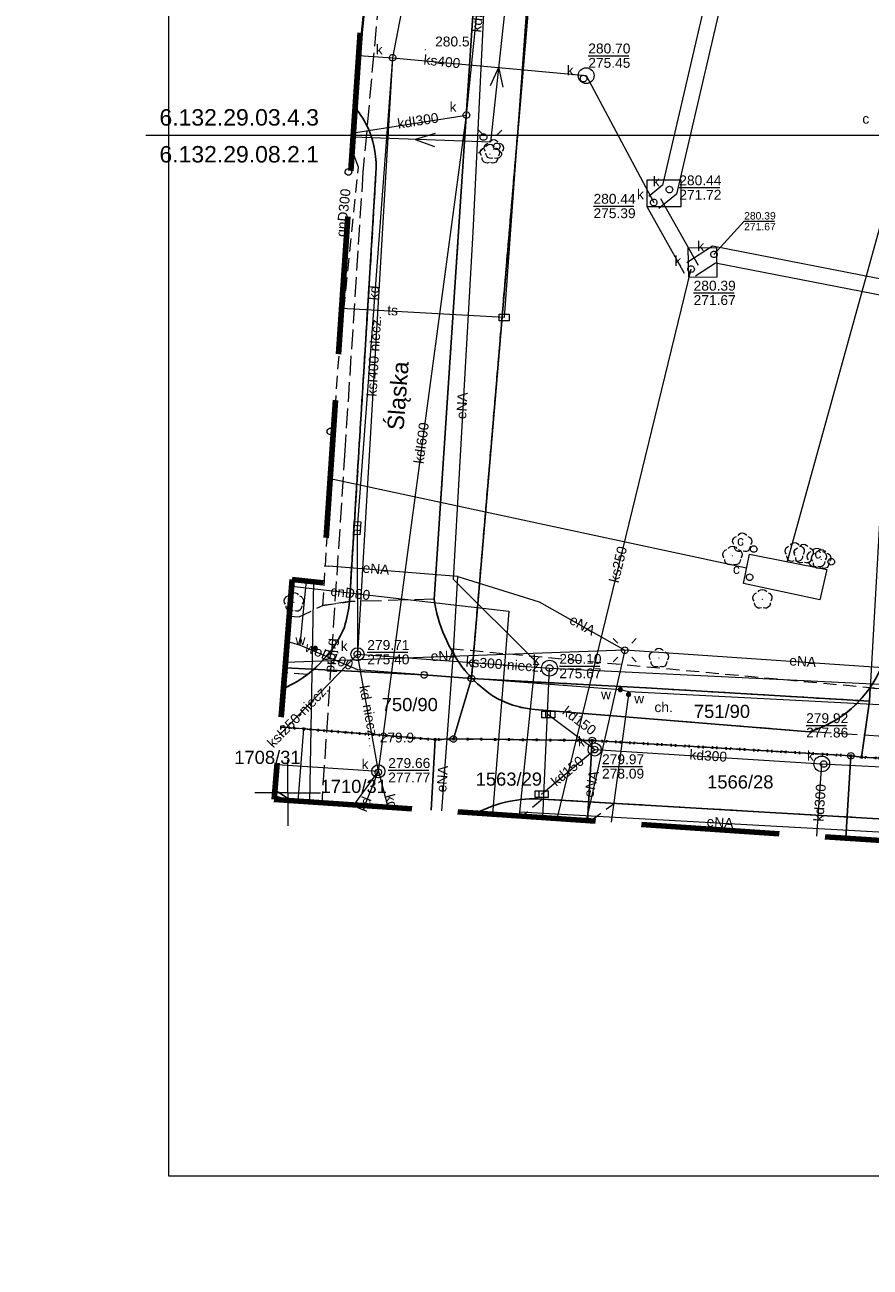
# Model space of a CAD drawing. Extents: x 0 to 6568752, y 0 to 5584302.
# Tile 2 of 58: x 6568230 to 6568294, y 5583914 to 5584008. Entities that reach past the tile are written whole.
import ezdxf
from ezdxf.enums import TextEntityAlignment as Align

# ---------------------------------------------------------------- set-up
doc = ezdxf.new("R2010")
doc.units = 0
doc.header["$PDSIZE"] = 0.75
for name, pattern in [('GAK', [3.5, 2, -0.7, 0.1, -0.7]), ('KROPK2', [1, 0.05, -0.95]), ('PRZER1-1', [1, 0.5, -0.5]), ('PRZER2-1', [1.5, 1, -0.5]), ('PRZER3-1', [2, 1.5, -0.5])]:
    doc.linetypes.add(name, pattern=pattern)
doc.layers.get('0').update_dxf_attribs({"linetype": 'CONTINUOUS'})
doc.layers.get('Defpoints').update_dxf_attribs({"linetype": 'CONTINUOUS'})
for name, color, linetype, lineweight in [('EGDE', 7, 'CONTINUOUS', 18), ('EGDE_O', 7, 'CONTINUOUS', 18), ('EGPG', 7, 'CONTINUOUS', 18), ('GELULI_O', 7, 'CONTINUOUS', 18), ('GESJAE', 7, 'CONTINUOUS', 50), ('GUPPRZ_O', 7, 'CONTINUOUS', 18), ('OTKC', 7, 'CONTINUOUS', 18), ('OTKC_O', 7, 'CONTINUOUS', 18), ('OTKJ', 7, 'CONTINUOUS', 18), ('OTKK', 7, 'CONTINUOUS', 25), ('OTRN', 7, 'CONTINUOUS', 13), ('OTRN_O', 7, 'CONTINUOUS', 13), ('ramka sekcji', 7, 'CONTINUOUS', 18), ('siec', 7, 'GAK', 70), ('SUEO', 7, 'CONTINUOUS', 18), ('SUPK', 7, 'CONTINUOUS', 18), ('SUPW', 7, 'CONTINUOUS', 18), ('SUPW_O', 7, 'CONTINUOUS', 18), ('zakres', 6, 'PRZER3-1', 106)]:
    doc.layers.add(name, color=color, linetype=linetype, lineweight=lineweight)
for name, color, linetype, lineweight, true_color in [('EGUG', 7, 'CONTINUOUS', 18, 0x008000), ('OTZL', 7, 'CONTINUOUS', 18, 0x008000), ('SUCP', 7, 'CONTINUOUS', 18, 0xd200d2), ('SUCP_O', 7, 'CONTINUOUS', 18, 0xd200d2), ('SUEP', 1, 'CONTINUOUS', 18, 0xff0000), ('SUEP_O', 1, 'CONTINUOUS', 18, 0xff0000), ('SUGP', 7, 'CONTINUOUS', 18, 0xbfbf00), ('SUGP_O', 7, 'CONTINUOUS', 18, 0xbfbf00), ('SUKK', 7, 'CONTINUOUS', 18, 0x803300), ('SUKP', 7, 'CONTINUOUS', 18, 0x803300), ('SUKP_O', 7, 'CONTINUOUS', 18, 0x803300), ('SUKS', 7, 'CONTINUOUS', 18, 0x803300), ('SUKS_O', 7, 'CONTINUOUS', 18, 0x803300), ('SUTP', 7, 'CONTINUOUS', 18, 0xff9100), ('SUTP_O', 7, 'CONTINUOUS', 18, 0xff9100), ('SUWP', 5, 'CONTINUOUS', 18, 0x0000ff), ('SUWP_O', 5, 'CONTINUOUS', 18, 0x0000ff), ('SUWW', 5, 'CONTINUOUS', 18, 0x0000ff), ('SUWW_O', 5, 'CONTINUOUS', 18, 0x0000ff)]:
    doc.layers.add(name, color=color, linetype=linetype, lineweight=lineweight, true_color=true_color)
doc.styles.add('Arial', font='arial.ttf')
doc.styles.add('GEO-INFO', font='arial.ttf')
doc.dimstyles.get("Standard").update_dxf_attribs({"dimtxt": 0.18, "dimasz": 0.18, "dimexe": 0.18, "dimexo": 0.0625, "dimgap": 0.09, "dimtad": 0, "dimtih": 1, "dimtoh": 1, "dimdec": 4, "dimzin": 0, "dimdsep": 46, "dimtxsty": 'Standard', "dimcen": 0.09, "dimadec": 0, "dimazin": 0, "dimtfac": 1, "dimtdec": 4, "dimtofl": 0, "dimtmove": 0, "dimatfit": 3, "dimfxl": 0, "dimtolj": 1, "dimtzin": 0, "dimarcsym": 0})

# ---------------------------------------------------------------- blocks, each defined once
blk = doc.blocks.new('D_GSPRDL1')
blk.add_hatch(color=0).paths.add_polyline_path([(0, -0.045), (0.013906, -0.042798), (0.02645, -0.036406), (0.036406, -0.02645), (0.042798, -0.013906), (0.045, 0), (0.042798, 0.013906), (0.036406, 0.02645), (0.02645, 0.036406), (0.013906, 0.042798), (0, 0.045), (-0.013906, 0.042798), (-0.02645, 0.036406), (-0.036406, 0.02645), (-0.042798, 0.013906), (-0.045, 0), (-0.042798, -0.013906), (-0.036406, -0.02645), (-0.02645, -0.036406), (-0.013906, -0.042798)])
at = {"color": 0}
for points in [[(-0.635969, -0.134326), (-0.70458, -0.024001), (-0.731429, 0.103115), (-0.713292, 0.231763), (-0.652348, 0.346501), (-0.55591, 0.433559), (-0.435555, 0.482485)], [(-0.324277, 0.563333), (-0.240553, 0.662679), (-0.127956, 0.727494), (0, 0.75), (0.127956, 0.727494), (0.240553, 0.662679), (0.324277, 0.563333)], [(0.435555, 0.482485), (0.55591, 0.433559), (0.652348, 0.346501), (0.713292, 0.231763), (0.731429, 0.103115), (0.70458, -0.024001), (0.635969, -0.134326)], [(-0.068773, -0.646351), (-0.194901, -0.677512), (-0.324092, -0.663766), (-0.440839, -0.606763), (-0.531129, -0.513345), (-0.584125, -0.394725), (-0.593465, -0.265141)], [(0.593465, -0.265141), (0.584125, -0.394725), (0.531129, -0.513345), (0.440839, -0.606763), (0.324092, -0.663766), (0.194901, -0.677512), (0.068773, -0.646351)]]:
    blk.add_lwpolyline(points, dxfattribs=at)
blk = doc.blocks.new('D_GSPWPN1')
blk.add_hatch(color=0).paths.add_polyline_path([(-0.045, 0), (-0.043467, -0.011647), (-0.038971, -0.0225), (-0.03182, -0.03182), (-0.0225, -0.038971), (-0.011647, -0.043467), (0, -0.045), (0.011647, -0.043467), (0.0225, -0.038971), (0.03182, -0.03182), (0.038971, -0.0225), (0.043467, -0.011647), (0.045, 0), (0.043467, 0.011647), (0.038971, 0.0225), (0.03182, 0.03182), (0.0225, 0.038971), (0.011647, 0.043467), (0, 0.045), (-0.011647, 0.043467), (-0.0225, 0.038971), (-0.03182, 0.03182), (-0.038971, 0.0225), (-0.043467, 0.011647)])
blk = doc.blocks.new('D_GUPIKP1_3')
at = {"color": 0}
blk.add_lwpolyline([(0.375, -0.25), (-0.375, -0.25), (-0.375, 0.25), (0.375, 0.25)], close=True, dxfattribs=at)
blk = doc.blocks.new('D_GUPWZA1')
blk.add_hatch(color=0).paths.add_polyline_path([(-0.2, 0), (-0.193185, -0.051764), (-0.173205, -0.1), (-0.141421, -0.141421), (-0.1, -0.173205), (-0.051764, -0.193185), (0, -0.2), (0.051764, -0.193185), (0.1, -0.173205), (0.141421, -0.141421), (0.173205, -0.1), (0.193185, -0.051764), (0.2, 0), (0.193185, 0.051764), (0.173205, 0.1), (0.141421, 0.141421), (0.1, 0.173205), (0.051764, 0.193185), (0, 0.2), (-0.051764, 0.193185), (-0.1, 0.173205), (-0.141421, 0.141421), (-0.173205, 0.1), (-0.193185, 0.051764)])
blk = doc.blocks.new('D_GUPIWZ1_1')
at = {"color": 0}
blk.add_lwpolyline([(0, 0.25), (0.064705, 0.241481), (0.125, 0.216506), (0.176777, 0.176777), (0.216506, 0.125), (0.241481, 0.064705), (0.25, 0), (0.241481, -0.064705), (0.216506, -0.125), (0.176777, -0.176777), (0.125, -0.216506), (0.064705, -0.241481), (0, -0.25), (-0.064705, -0.241481), (-0.125, -0.216506), (-0.176777, -0.176777), (-0.216506, -0.125), (-0.241481, -0.064705), (-0.25, 0), (-0.241481, 0.064705), (-0.216506, 0.125), (-0.176777, 0.176777), (-0.125, 0.216506), (-0.064705, 0.241481)], close=True, dxfattribs=at)
blk = doc.blocks.new('D_GUPKKS1')
at = {"color": 0}
blk.add_lwpolyline([(0.5, -0.25), (-0.5, -0.25), (-0.5, 0.25), (0.5, 0.25)], close=True, dxfattribs=at)
for points in [[(-0.175, -0.25), (-0.175, 0.25)], [(0.175, -0.25), (0.175, 0.25)]]:
    blk.add_lwpolyline(points, dxfattribs=at)
blk = doc.blocks.new('D_GUPKSD1_1')
at = {"color": 0}
blk.add_lwpolyline([(0, 0.25), (0.064705, 0.241481), (0.125, 0.216506), (0.176777, 0.176777), (0.216506, 0.125), (0.241481, 0.064705), (0.25, 0), (0.241481, -0.064705), (0.216506, -0.125), (0.176777, -0.176777), (0.125, -0.216506), (0.064705, -0.241481), (0, -0.25), (-0.064705, -0.241481), (-0.125, -0.216506), (-0.176777, -0.176777), (-0.216506, -0.125), (-0.241481, -0.064705), (-0.25, 0), (-0.241481, 0.064705), (-0.216506, 0.125), (-0.176777, 0.176777), (-0.125, 0.216506), (-0.064705, 0.241481)], close=True, dxfattribs=at)
blk = doc.blocks.new('D_GEPPGD1_1')
at = {"color": 0}
blk.add_lwpolyline([(0, 0.25), (0.077254, 0.237764), (0.146946, 0.202254), (0.202254, 0.146946), (0.237764, 0.077254), (0.25, 0), (0.237764, -0.077254), (0.202254, -0.146946), (0.146946, -0.202254), (0.077254, -0.237764), (0, -0.25), (-0.077254, -0.237764), (-0.146946, -0.202254), (-0.202254, -0.146946), (-0.237764, -0.077254), (-0.25, 0), (-0.237764, 0.077254), (-0.202254, 0.146946), (-0.146946, 0.202254), (-0.077254, 0.237764)], close=True, dxfattribs=at)
blk = doc.blocks.new('D_GEPPGD1_2')
blk.add_hatch(color=0).paths.add_polyline_path([(0, -0.045), (0.013906, -0.042798), (0.02645, -0.036406), (0.036406, -0.02645), (0.042798, -0.013906), (0.045, 0), (0.042798, 0.013906), (0.036406, 0.02645), (0.02645, 0.036406), (0.013906, 0.042798), (0, 0.045), (-0.013906, 0.042798), (-0.02645, 0.036406), (-0.036406, 0.02645), (-0.042798, 0.013906), (-0.045, 0), (-0.042798, -0.013906), (-0.036406, -0.02645), (-0.02645, -0.036406), (-0.013906, -0.042798)])
blk = doc.blocks.new('D_GUPELA2')
blk.add_hatch(color=0).paths.add_polyline_path([(-0.001087, 0.044987), (0.011881, 0.043403), (0.021281, 0.03965), (0.030065, 0.033482), (0.038133, 0.023893), (0.043117, 0.012881), (0.044986, 0.001113), (0.044323, -0.007777), (0.040557, -0.019497), (0.033417, -0.030138), (0.024849, -0.037517), (0.013788, -0.042836), (0.002013, -0.044955), (-0.00982, -0.043916), (-0.020466, -0.040077), (-0.029541, -0.033946), (-0.036867, -0.025804), (-0.04187, -0.01649), (-0.04461, -0.005909), (-0.044532, 0.006476), (-0.041285, 0.017903), (-0.034764, 0.028574), (-0.024479, 0.03776), (-0.013449, 0.042943)])
at = {"color": 0}
for points in [[(-0.883883, 0.883883), (-0.53033, 0.53033)], [(0.883883, 0.883883), (0.53033, 0.53033)], [(-0.883883, -0.883883), (-0.53033, -0.53033)], [(0.883883, -0.883883), (0.53033, -0.53033)]]:
    blk.add_lwpolyline(points, dxfattribs=at)
blk = doc.blocks.new('D_GUPELA1')
at = {"color": 0}
blk.add_lwpolyline([(0, 0.25), (0.064705, 0.241481), (0.125, 0.216506), (0.176777, 0.176777), (0.216506, 0.125), (0.241481, 0.064705), (0.25, 0), (0.241481, -0.064705), (0.216506, -0.125), (0.176777, -0.176777), (0.125, -0.216506), (0.064705, -0.241481), (0, -0.25), (-0.064705, -0.241481), (-0.125, -0.216506), (-0.176777, -0.176777), (-0.216506, -0.125), (-0.241481, -0.064705), (-0.25, 0), (-0.241481, 0.064705), (-0.216506, 0.125), (-0.176777, 0.176777), (-0.125, 0.216506), (-0.064705, 0.241481)], close=True, dxfattribs=at)
blk = doc.blocks.new('D_SUEP1')
at = {"color": 0}
blk.add_lwpolyline([(-0.75, -0.5), (0.75, 0), (-0.75, 0.5)], dxfattribs=at)
blk = doc.blocks.new('*D45')
at = {"layer": 'Defpoints', "color": 0, "lineweight": 40}
for p in [(6568647.5, 5584150), (6568650, 5584150), (0, 0)]:
    blk.add_point(p, dxfattribs=at)
at = {"layer": 'ramka sekcji', "color": 0, "lineweight": -2}
blk.add_line((6568649.938, 5584150), (6568647.5, 5584150), dxfattribs=at)
at = {"layer": 'ramka sekcji', "color": 0, "insert": (6568644.106, 5584150), "char_height": 0.75, "attachment_point": 5, "style": 'GEO-INFO'}
blk.add_mtext('\\A1;5584150.0000', dxfattribs=at)
blk = doc.blocks.new('*D46')
at = {"layer": 'Defpoints', "color": 0, "lineweight": 40}
for p in [(6568650, 5584152.5), (6568650, 5584150), (0, 0)]:
    blk.add_point(p, dxfattribs=at)
at = {"layer": 'ramka sekcji', "color": 0, "lineweight": -2}
blk.add_line((6568650, 5584150.062), (6568650, 5584152.5), dxfattribs=at)
at = {"layer": 'ramka sekcji', "color": 0, "insert": (6568650, 5584155.896), "char_height": 0.75, "attachment_point": 5, "rotation": 90, "style": 'GEO-INFO'}
blk.add_mtext('\\A1;6568650.0000', dxfattribs=at)
blk = doc.blocks.new('*D47')
at = {"layer": 'Defpoints', "color": 0, "lineweight": 40}
for p in [(6568250, 5584200), (6568252.5, 5584200), (0, 0)]:
    blk.add_point(p, dxfattribs=at)
at = {"layer": 'ramka sekcji', "color": 0, "lineweight": -2}
blk.add_line((6568250.062, 5584200), (6568252.5, 5584200), dxfattribs=at)
at = {"layer": 'ramka sekcji', "color": 0, "insert": (6568255.894, 5584200), "char_height": 0.75, "attachment_point": 5, "style": 'GEO-INFO'}
blk.add_mtext('\\A1;5584200.0000', dxfattribs=at)
blk = doc.blocks.new('*D48')
at = {"layer": 'Defpoints', "color": 0, "lineweight": 40}
for p in [(6568250, 5584202.5), (6568250, 5584200), (0, 0)]:
    blk.add_point(p, dxfattribs=at)
at = {"layer": 'ramka sekcji', "color": 0, "lineweight": -2}
blk.add_line((6568250, 5584200.062), (6568250, 5584202.5), dxfattribs=at)
at = {"layer": 'ramka sekcji', "color": 0, "insert": (6568250, 5584205.896), "char_height": 0.75, "attachment_point": 5, "rotation": 90, "style": 'GEO-INFO'}
blk.add_mtext('\\A1;6568250.0000', dxfattribs=at)

msp = doc.modelspace()

# ---------------------------------------------------------------- linework, layer by layer
at = {"layer": 'EGDE', "color": 0, "linetype": 'Continuous', "elevation": 10.22}
for points in [[(6568313.01263, 5584273.831), (6568310.11, 5584225.76), (6568304.98, 5584210.19), (6568294.18308, 5584175.87843), (6568288.97096, 5584157.39984), (6568285.97392, 5584140.08989), (6568280.79901, 5584114.07121), (6568278.61678, 5584101.82214), (6568277.46122, 5584095.26675), (6568274.3496, 5584077.53529), (6568271.58328, 5584050.08752), (6568268.42617, 5584011.06381), (6568263.9809, 5583958.70246)], [(6568249.79986, 5583959.50681), (6568260.38712, 5583958.97618), (6568263.9809, 5583958.70246), (6568262.61008, 5583954.10444), (6568261.2106, 5583954.0564), (6568251.21944, 5583954.86774), (6568249.43294, 5583955.01221)], [(6568263.9809, 5583958.70246), (6568260.38712, 5583958.97618), (6568249.79986, 5583959.50681)], [(6568250.80231, 5583949.3752), (6568251.21944, 5583954.86774), (6568249.43294, 5583955.01221)], [(6568250.80231, 5583949.3752), (6568251.21944, 5583954.86774), (6568261.2106, 5583954.0564), (6568260.92788, 5583948.69127)], [(6568260.92788, 5583948.69127), (6568261.2106, 5583954.0564)], [(6568261.2106, 5583954.0564), (6568262.61008, 5583954.10444), (6568273.1723, 5583953.99051), (6568272.80464, 5583947.88906)], [(6568272.80464, 5583947.88906), (6568273.1723, 5583953.99051)], [(6568273.1723, 5583953.99051), (6568292.84874, 5583952.82392), (6568292.46984, 5583946.56078)], [(6568292.46984, 5583946.56078), (6568292.84874, 5583952.82392)], [(6568292.84874, 5583952.82392), (6568293.66008, 5583952.72437), (6568329.64942, 5583950.6479), (6568329.25646, 5583944.07604)]]:
    msp.add_lwpolyline(points, dxfattribs=at)
for points in [[(6568295.92847, 5583986.21622), (6568294.32233, 5583957.98331), (6568294.26523, 5583956.9825), (6568277.26098, 5583957.9935), (6568263.9809, 5583958.70246), (6568268.42617, 5584011.06381), (6568271.58328, 5584050.08752), (6568274.3496, 5584077.53529), (6568277.46122, 5584095.26675), (6568302.13672, 5584090.3243), (6568300.13923, 5584056.76596)], [(6568263.9809, 5583958.70246), (6568277.26098, 5583957.9935), (6568294.26523, 5583956.9825), (6568293.66008, 5583952.72437), (6568292.84874, 5583952.82392), (6568273.1723, 5583953.99051), (6568262.61008, 5583954.10444)], [(6568294.32233, 5583957.98331), (6568370.44353, 5583952.88368), (6568482.90911, 5583944.55214), (6568585.12694, 5583937.54872), (6568581.68298, 5583936.28424), (6568555.7519, 5583937.77022), (6568518.83334, 5583939.77466), (6568501.75009, 5583940.70461), (6568484.61672, 5583941.64391), (6568470.18479, 5583942.48802), (6568455.74272, 5583943.342), (6568440.05974, 5583944.25999), (6568422.02493, 5583945.3077), (6568384.89553, 5583947.37946), (6568347.08402, 5583949.61245), (6568329.64942, 5583950.6479), (6568293.66008, 5583952.72437), (6568294.26523, 5583956.9825)]]:
    msp.add_lwpolyline(points, close=True, dxfattribs=at)
at = {"layer": 'EGUG', "color": 0, "linetype": 'PRZER1-1', "lineweight": 18, "elevation": 10.08}
for points in [[(6568482.90911, 5583944.55214), (6568370.44353, 5583952.88368), (6568294.32233, 5583957.98331), (6568294.26523, 5583956.9825), (6568277.26098, 5583957.9935), (6568263.9809, 5583958.70246), (6568268.42617, 5584011.06381), (6568271.58328, 5584050.08752), (6568274.3496, 5584077.53529), (6568277.46122, 5584095.26675), (6568302.13672, 5584090.3243), (6568320.72616, 5584086.59352), (6568329.45932, 5584084.84591), (6568374.48985, 5584081.95589), (6568374.92948, 5584088.19204), (6568375.19, 5584092.43), (6568377.65, 5584132.3), (6568371.2, 5584132.71), (6568369.87809, 5584134.81056), (6568369.45834, 5584137.11533), (6568375.25714, 5584238.8479)], [(6568268.42617, 5584011.06381), (6568263.9809, 5583958.70246), (6568277.26098, 5583957.9935), (6568294.26523, 5583956.9825), (6568294.32233, 5583957.98331), (6568370.44353, 5583952.88368), (6568482.90911, 5583944.55214)], [(6568593.99258, 5583935.5803), (6568581.68298, 5583936.28424), (6568555.7519, 5583937.77022), (6568518.83334, 5583939.77466), (6568501.75009, 5583940.70461), (6568484.61672, 5583941.64391), (6568470.18479, 5583942.48802), (6568455.74272, 5583943.342), (6568440.05974, 5583944.25999), (6568422.02493, 5583945.3077), (6568384.89553, 5583947.37946), (6568347.08402, 5583949.61245), (6568329.64942, 5583950.6479), (6568293.66008, 5583952.72437), (6568292.84874, 5583952.82392), (6568273.1723, 5583953.99051), (6568262.61008, 5583954.10444), (6568261.2106, 5583954.0564), (6568251.21944, 5583954.86774), (6568249.43294, 5583955.01221)], [(6568249.43294, 5583955.01221), (6568251.21944, 5583954.86774), (6568261.2106, 5583954.0564), (6568262.61008, 5583954.10444), (6568273.1723, 5583953.99051), (6568292.84874, 5583952.82392), (6568293.66008, 5583952.72437), (6568329.64942, 5583950.6479), (6568347.08402, 5583949.61245), (6568384.89553, 5583947.37946), (6568422.02493, 5583945.3077), (6568440.05974, 5583944.25999), (6568455.74272, 5583943.342), (6568470.18479, 5583942.48802), (6568484.61672, 5583941.64391), (6568501.75009, 5583940.70461), (6568518.83334, 5583939.77466), (6568555.7519, 5583937.77022), (6568581.68298, 5583936.28424), (6568593.99258, 5583935.5803)], [(6568249.00806, 5583949.80751), (6568250.10718, 5583949.42215)], [(6568250.10718, 5583949.42215), (6568249.00806, 5583949.80751)]]:
    msp.add_lwpolyline(points, dxfattribs=at)
at = {"layer": 'GESJAE', "color": 0, "linetype": 'KROPK2', "lineweight": 50, "elevation": 10.22}
for points in [[(6568593.99258, 5583935.5803), (6568581.68298, 5583936.28424), (6568555.7519, 5583937.77022), (6568518.83334, 5583939.77466), (6568501.75009, 5583940.70461), (6568484.61672, 5583941.64391), (6568470.18479, 5583942.48802), (6568455.74272, 5583943.342), (6568440.05974, 5583944.25999), (6568422.02493, 5583945.3077), (6568384.89553, 5583947.37946), (6568347.08402, 5583949.61245), (6568329.64942, 5583950.6479), (6568293.66008, 5583952.72437), (6568292.84874, 5583952.82392), (6568273.1723, 5583953.99051), (6568262.61008, 5583954.10444), (6568261.2106, 5583954.0564), (6568251.21944, 5583954.86774), (6568249.43294, 5583955.01221)], [(6568249.43294, 5583955.01221), (6568251.21944, 5583954.86774), (6568261.2106, 5583954.0564), (6568262.61008, 5583954.10444), (6568273.1723, 5583953.99051), (6568292.84874, 5583952.82392), (6568293.66008, 5583952.72437), (6568329.64942, 5583950.6479), (6568347.08402, 5583949.61245), (6568384.89553, 5583947.37946), (6568422.02493, 5583945.3077), (6568440.05974, 5583944.25999), (6568455.74272, 5583943.342), (6568470.18479, 5583942.48802), (6568484.61672, 5583941.64391), (6568501.75009, 5583940.70461), (6568518.83334, 5583939.77466), (6568555.7519, 5583937.77022), (6568581.68298, 5583936.28424), (6568593.99258, 5583935.5803)]]:
    msp.add_lwpolyline(points, dxfattribs=at)
at = {"layer": 'GUPPRZ_O', "color": 0, "linetype": 'Continuous', "lineweight": 13, "elevation": 10.8, "flags": 128}
for points in [[(6568272.87389, 5584006.07771), (6568275.95389, 5584006.07771)], [(6568279.8, 5583996.04554), (6568282.88, 5583996.04554)], [(6568273.27171, 5583994.64257), (6568276.35171, 5583994.64257)], [(6568282.4371, 5583990.96665), (6568284.73349, 5583993.48719), (6568287.05349, 5583993.48719)], [(6568280.88964, 5583988.0343), (6568283.96964, 5583988.0343)], [(6568256.06, 5583960.70554), (6568259.14, 5583960.70554)], [(6568270.67187, 5583959.6486), (6568273.75187, 5583959.6486)], [(6568289.45077, 5583955.14155), (6568292.53077, 5583955.14155)], [(6568257.65, 5583951.72554), (6568260.73, 5583951.72554)], [(6568273.92038, 5583952.01712), (6568277.00038, 5583952.01712)]]:
    msp.add_lwpolyline(points, dxfattribs=at)
at = {"layer": 'OTKC', "color": 0, "linetype": 'PRZER2-1', "lineweight": 18, "elevation": 10.18}
for points in [[(6568255.13861, 5584002.14116, -0.01334206), (6568255.42, 5584001.76, -0.05908629), (6568256.18, 5584000.44, -0.11400646), (6568256.72, 5583997.13), (6568255.79, 5583982), (6568254.8, 5583966.02), (6568254.71, 5583964.55), (6568252.68, 5583964.26), (6568253.82, 5583982.23), (6568255.38, 5583997.6), (6568254.91454, 5583998.82088)], [(6568250.12057, 5583963.43545), (6568250.87656, 5583963.39521), (6568252.68, 5583964.26), (6568254.71, 5583964.55, -0.0165862), (6568254.59, 5583963.76, -0.05399036), (6568254.32, 5583962.62, -0.04959622), (6568253.63, 5583961.29, -0.07109688), (6568251.5, 5583959.01), (6568249.77142, 5583959.15845)]]:
    msp.add_lwpolyline(points, format="xyb", dxfattribs=at)
msp.add_lwpolyline([(6568268.81, 5583956.34, -0.11600079), (6568265.57, 5583957.41, -0.12527979), (6568262.39, 5583960.99), (6568294.32, 5583958.02, -0.17096594), (6568289.71, 5583954.65)], format="xyb", close=True, dxfattribs=at)
msp.add_lwpolyline([(6568273.03048, 5583947.8738), (6568274.83854, 5583949.21025), (6568269.39, 5583949.53), (6568267.84975, 5583948.22373)], dxfattribs=at)
at = {"layer": 'OTKJ', "color": 0, "linetype": 'PRZER3-1', "lineweight": 18, "elevation": 10.18}
for points in [[(6568265.58, 5584031.75), (6568261.14, 5583964.74), (6568254.71, 5583964.55), (6568254.8, 5583966.02), (6568255.79, 5583982), (6568256.72, 5583997.13, 0.06243338), (6568256.61, 5583998.98, 0.05904139), (6568256.18, 5584000.44, 0.0563499), (6568255.13864, 5584002.14169)], [(6568305.32, 5583953.68), (6568289.71, 5583954.65, 0.29217785), (6568295.74, 5583961.67)]]:
    msp.add_lwpolyline(points, format="xyb", dxfattribs=at)
msp.add_lwpolyline([(6568411.48, 5583940.34), (6568402.93, 5583940.93), (6568396.38, 5583941.36), (6568390.98789, 5583941.71091), (6568361.96, 5583943.6), (6568345.31, 5583944.72), (6568344.62, 5583944.76), (6568343.37, 5583944.84), (6568312.52, 5583946.82), (6568294.95, 5583948.03), (6568274.83854, 5583949.21025), (6568269.39, 5583949.53)], dxfattribs=at)
at = {"layer": 'OTKK', "color": 0, "linetype": 'Continuous', "lineweight": 25, "elevation": 10.18}
for points in [[(6568366.17994, 5583966.25595), (6568362.14, 5583966.51), (6568313.68, 5583969.67), (6568310.89, 5583969.83), (6568296.58, 5583970.72), (6568295.74, 5583961.67, -0.29217785), (6568289.71, 5583954.65), (6568268.81, 5583956.34, -0.11600079), (6568265.57, 5583957.41, -0.07423973), (6568263.46, 5583959.35, -0.12887514), (6568261.14, 5583964.74), (6568265.58, 5584031.75), (6568268.21, 5584056.6), (6568269.75, 5584068.54), (6568273.31, 5584093.29, -0.47390876), (6568276.89, 5584095.36), (6568330.51, 5584084.83)], [(6568249.67183, 5583957.93857, 0.01624603), (6568250.14, 5583958.17, 0.09867863), (6568252.67, 5583960.1, 0.10046338), (6568254.32, 5583962.62, 0.04092811), (6568254.71, 5583964.55, -0.0003626), (6568255.79, 5583982), (6568256.72, 5583997.13, 0.11400646), (6568256.18, 5584000.44, 0.0563499), (6568255.13864, 5584002.14169)], [(6568250.22376, 5583949.41427, 0.04032929), (6568249.12, 5583950.14, 0.00212239), (6568249.03801, 5583950.17439)], [(6568298.05683, 5583946.18341, 0.17333578), (6568294.95, 5583948.03), (6568269.39, 5583949.53, 0.14058133), (6568264.35766, 5583948.4596)]]:
    msp.add_lwpolyline(points, format="xyb", dxfattribs=at)
at = {"layer": 'ramka sekcji', "color": 0}
for p, q in [((6568400, 5584000), (6568239.20424, 5584000)), ((6568250, 5583950), (6568250, 5583952.5)), ((6568250, 5583950), (6568247.5, 5583950)), ((6568250, 5583950), (6568250, 5583947.5)), ((6568250, 5583950), (6568252.5, 5583950))]:
    msp.add_line(p, q, dxfattribs=at)
at = {"layer": 'siec', "color": 0, "linetype": 'ByBlock', "lineweight": 20}
msp.add_lwpolyline([(6568734.39713, 5584289.91756), (6568240.9245, 5584289.91756), (6568240.9245, 5583920.87902), (6568734.39713, 5583920.87902)], close=True, dxfattribs=at)
at = {"layer": 'SUCP', "color": 0, "linetype": 'Continuous', "lineweight": 18, "elevation": 10.14}
for points in [[(6568296.94857, 5583999.93279), (6568288.01673, 5583967.59265)], [(6568284.92015, 5583967.10646), (6568253.2317, 5583973.88449)], [(6568250.30709, 5583965.7203), (6568266.82437, 5583963.82629), (6568265.58658, 5583948.3766)]]:
    msp.add_lwpolyline(points, dxfattribs=at)
at = {"layer": 'SUEP', "linetype": 'Continuous', "lineweight": 18, "elevation": 10.14}
for points in [[(6568276.06979, 5584093.81871), (6568272.23, 5584060.56), (6568268.71018, 5584029.73457), (6568265.44424, 5583999.50741), (6568254.98592, 5583999.87866)], [(6568256.17146, 5584017.44607), (6568256.4417, 5584017.54991), (6568265.27821, 5584017.09372), (6568264.0933, 5583992.64655), (6568262.58344, 5583966.25504), (6568268.82381, 5583960.05496), (6568267.64219, 5583948.53883)], [(6568252.78523, 5583967.26864), (6568253.0999, 5583967.25294)], [(6568262.95082, 5583966.45979), (6568253.0999, 5583967.25294)], [(6568261.7192, 5583948.63782), (6568262.60028, 5583960.29479), (6568262.95082, 5583966.45979)], [(6568262.95082, 5583966.45979), (6568269.13602, 5583964.53933), (6568275.64401, 5583960.85289)], [(6568275.64401, 5583960.85289), (6568249.8336, 5583959.92012)], [(6568275.64401, 5583960.85289), (6568272.71545, 5583947.89508)], [(6568373.5, 5583954.14), (6568348.4865, 5583955.94402), (6568332.19594, 5583956.98221), (6568302.73068, 5583959.01073), (6568275.64401, 5583960.85289)], [(6568267.64219, 5583948.53883), (6568267.63063, 5583948.23853)], [(6568473.29386, 5583934.34709), (6568473.16984, 5583934.35584), (6568449.33485, 5583936.15886), (6568422.479, 5583938.01297), (6568402.73022, 5583939.35862), (6568381.74001, 5583940.80828), (6568355.01339, 5583942.72407), (6568327.45479, 5583944.78916), (6568298.14637, 5583946.83171), (6568267.64219, 5583948.53883)]]:
    msp.add_lwpolyline(points, dxfattribs=at)
at = {"layer": 'SUGP', "color": 0, "linetype": 'PRZER3-1', "lineweight": 18, "elevation": 10.14}
msp.add_lwpolyline([(6568257.44636, 5584016.26156), (6568255.7306, 5583997.21539), (6568254.34893, 5583976.05089), (6568252.59814, 5583949.2539)], dxfattribs=at)
at = {"layer": 'SUGP', "color": 0, "linetype": 'Continuous', "lineweight": 18, "elevation": 10.14}
for points in [[(6568255.18225, 5584002.78783), (6568256.5219, 5584016.12427)], [(6568251.68896, 5583949.31531), (6568251.99206, 5583966.06624)]]:
    msp.add_lwpolyline(points, dxfattribs=at)
at = {"layer": 'SUKP', "color": 0, "linetype": 'Continuous', "lineweight": 18, "elevation": 10.14}
for points in [[(6568329.71967, 5584200.00489), (6568322.68649, 5584159.52609), (6568312.37167, 5584122.28348), (6568312.05886, 5584121.21045), (6568295.69462, 5584069.91304), (6568288.61341, 5584039.63522), (6568278.51199, 5583996.22529), (6568277.47048, 5583995.37472)], [(6568330.90196, 5584199.79947), (6568323.85869, 5584159.26259), (6568313.52598, 5584121.95539), (6568313.20669, 5584120.86012), (6568296.85228, 5584069.59355), (6568289.78203, 5584039.36259), (6568279.58801, 5583995.55471), (6568278.22952, 5583994.44528)], [(6568259.46, 5584013.58), (6568257.98176, 5584005.91885)], [(6568263.59834, 5584001.56087), (6568264.7331, 5584012.47472)], [(6568257.98176, 5584005.91885), (6568255.28, 5583970.14), (6568255.31, 5583960.55)], [(6568257.98176, 5584005.91885), (6568255.31, 5583960.55)], [(6568255.40523, 5584006.09193), (6568257.98176, 5584005.91885)], [(6568257.98176, 5584005.91885), (6568272.71451, 5584004.55949), (6568277.85, 5583994.91)], [(6568255.00812, 5584000.20765), (6568263.59834, 5584001.56087)], [(6568256.90154, 5583951.64498), (6568263.59834, 5584001.56087)], [(6568278.37303, 5583995.20401), (6568281.22303, 5583990.13401)], [(6568277.32697, 5583994.61599), (6568280.17697, 5583989.54599)], [(6568280.37351, 5583990.34339), (6568282.31396, 5583991.60192), (6568318.90738, 5583984.47181), (6568350.87811, 5583977.50525), (6568403.55573, 5583968.40813), (6568403.16129, 5583965.85161)], [(6568281.02649, 5583989.33661), (6568282.56025, 5583990.33137), (6568318.66486, 5583983.2965), (6568350.64815, 5583976.3272), (6568402.19003, 5583967.42621), (6568401.97532, 5583966.03459)], [(6568270.51129, 5583948.04396), (6568280.7, 5583989.84)], [(6568249.38499, 5583954.42476), (6568255.31, 5583960.55)], [(6568255.31, 5583960.55), (6568269.92187, 5583959.49306)], [(6568256.90154, 5583951.64498), (6568255.31, 5583960.55)], [(6568269.40276, 5583948.11884), (6568269.92187, 5583959.49306)], [(6568269.92187, 5583959.49306), (6568314.42, 5583957.33), (6568338.5, 5583955.97), (6568375.87, 5583953.7)], [(6568269.83, 5583955.96), (6568273.36, 5583953.3)], [(6568269.32, 5583949.91), (6568273.36, 5583953.3)], [(6568273.36, 5583953.3), (6568290.63687, 5583952.20966)], [(6568249.19995, 5583952.15818), (6568256.90154, 5583951.64498)], [(6568255.06985, 5583949.08695), (6568256.90154, 5583951.64498)], [(6568255.8615, 5583949.03347), (6568256.90154, 5583951.64498)], [(6568256.90154, 5583951.64498), (6568257.62631, 5583948.91427)], [(6568290.26325, 5583946.70982), (6568290.63687, 5583952.20966)], [(6568290.63687, 5583952.20966), (6568312.95, 5583951.09)]]:
    msp.add_lwpolyline(points, dxfattribs=at)
at = {"layer": 'SUPK', "color": 0, "linetype": 'Continuous', "lineweight": 18, "elevation": 10.14}
for points in [[(6568272.71451, 5584003.95949, -1), (6568272.71451, 5584005.15949, -1)], [(6568255.31, 5583960.05, -1), (6568255.31, 5583961.05, -1)], [(6568269.92187, 5583958.89306, -1), (6568269.92187, 5583960.09306, -1)], [(6568273.36, 5583952.8, -1), (6568273.36, 5583953.8, -1)], [(6568290.63687, 5583951.60966, -1), (6568290.63687, 5583952.80966, -1)], [(6568256.90154, 5583951.14498, -1), (6568256.90154, 5583952.14498, -1)]]:
    msp.add_lwpolyline(points, format="xyb", close=True, dxfattribs=at)
for points in [[(6568277.32697, 5583994.61599), (6568279.93416, 5583994.61599), (6568279.93416, 5583996.61235), (6568277.33875, 5583996.61235)], [(6568280.48791, 5583989.24035), (6568282.68803, 5583989.26859), (6568282.65983, 5583991.46608), (6568280.45971, 5583991.43784)], [(6568291.03, 5583966.99), (6568290.48, 5583964.69), (6568284.69, 5583965.94), (6568285.13, 5583968.17)]]:
    msp.add_lwpolyline(points, close=True, dxfattribs=at)
at = {"layer": 'SUTP', "color": 0, "linetype": 'Continuous', "lineweight": 18, "elevation": 10.14}
msp.add_lwpolyline([(6568274.77469, 5584086.60546), (6568274.49078, 5584066.58626), (6568271.68489, 5584036.7778), (6568268.25018, 5584010.75152), (6568266.47714, 5583986.15676), (6568254.10617, 5583986.84239)], dxfattribs=at)
at = {"layer": 'SUWP', "color": 0, "linetype": 'Continuous', "lineweight": 18, "elevation": 10.14}
for points in [[(6568255.30039, 5584004.53848), (6568257.67762, 5584028.179), (6568263.44795, 5584079.19839)], [(6568250.94738, 5583961.24964), (6568251.43756, 5583966.12427)], [(6568249.96191, 5583961.4919), (6568250.19482, 5583961.47751), (6568250.94738, 5583961.24964)], [(6568250.94738, 5583961.24964), (6568255.31129, 5583959.40081)], [(6568255.31129, 5583959.40081), (6568275.31, 5583957.86), (6568275.95446, 5583957.71664), (6568311.65073, 5583955.87641)], [(6568275.95446, 5583957.71664), (6568275.93743, 5583957.48641), (6568274.61607, 5583947.7667)]]:
    msp.add_lwpolyline(points, dxfattribs=at)
at = {"layer": 'zakres', "color": 0, "ltscale": 7}
msp.add_lwpolyline([(6568419.28314, 5584244.20999), (6568355.04246, 5584262.48696), (6568313.61581, 5584275.31799), (6568306.59555, 5584258.01123), (6568299.2612, 5584234.56823), (6568280.6299, 5584172.98146), (6568276.44824, 5584154.31965), (6568267.58948, 5584107.60505), (6568261.88828, 5584068.50066), (6568256.46359, 5584021.7748), (6568252.69909, 5583965.99225), (6568250.34937, 5583966.23815), (6568248.9828, 5583949.49809), (6568593.23088, 5583926.24598)], dxfattribs=at)

# ---------------------------------------------------------------- block references
at = {"layer": 'EGPG', "color": 0, "linetype": 'Continuous', "lineweight": 18}
for name, p in [('D_GEPPGD1_1', (6568254.62348, 5583997.2349, 10.24)), ('D_GEPPGD1_1', (6568253.24786, 5583977.49564, 10.24)), ('D_GEPPGD1_1', (6568260.38712, 5583958.97618, 10.24)), ('D_GEPPGD1_1', (6568263.9809, 5583958.70246, 10.24)), ('D_GEPPGD1_2', (6568277.26098, 5583957.9935, 10.24)), ('D_GEPPGD1_2', (6568294.32233, 5583957.98331, 10.24)), ('D_GEPPGD1_2', (6568294.26523, 5583956.9825, 10.24)), ('D_GEPPGD1_2', (6568251.21944, 5583954.86774, 10.24)), ('D_GEPPGD1_2', (6568261.2106, 5583954.0564, 10.24)), ('D_GEPPGD1_1', (6568262.61008, 5583954.10444, 10.24)), ('D_GEPPGD1_1', (6568273.1723, 5583953.99051, 10.24)), ('D_GEPPGD1_1', (6568292.84874, 5583952.82392, 10.24)), ('D_GEPPGD1_2', (6568293.66008, 5583952.72437, 10.24))]:
    msp.add_blockref(name, p, dxfattribs=at)
at = {"layer": 'OTRN', "color": 0, "linetype": 'Continuous', "lineweight": 13}
for p in [(6568260.47, 5584006.53, 10.08), (6568256.25, 5583953.59, 10.08)]:
    msp.add_blockref('D_GSPWPN1', p, dxfattribs=at)
at = {"layer": 'OTZL', "color": 0, "linetype": 'Continuous', "lineweight": 18}
for p in [(6568265.39, 5583998.59, 10.12), (6568265.68, 5583998.94, 10.12), (6568284.59, 5583969.03, 10.12), (6568283.85, 5583968.03, 10.12), (6568288.58, 5583968.29, 10.12), (6568289.26, 5583968.17, 10.12), (6568290.27, 5583967.87, 10.12), (6568290.6, 5583967.76, 10.12), (6568250.47563, 5583964.49826, 10.12), (6568286.12, 5583964.73, 10.12), (6568278.25, 5583960.26, 10.12)]:
    msp.add_blockref('D_GSPRDL1', p, dxfattribs=at)
at = {"layer": 'SUEO', "color": 0, "linetype": 'Continuous', "lineweight": 18}
for name, p in [('D_GUPELA2', (6568265.405, 5583999.535, 10.15)), ('D_GUPELA1', (6568264.9, 5583999.89, 10.16)), ('D_GUPELA1', (6568265.91, 5583999.18, 10.16)), ('D_GUPELA2', (6568275.64401, 5583960.85289, 10.15)), ('D_GUPELA1', (6568275.64401, 5583960.85289, 10.16))]:
    msp.add_blockref(name, p, dxfattribs=at)
at = {"layer": 'SUEP', "linetype": 'Continuous', "lineweight": 18}
for p, rotation in [((6568265.98135, 5584004.47848, 10.14), 83.83331466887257), ((6568260.44739, 5583999.68479, 10.14), 177.9669884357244)]:
    msp.add_blockref('D_SUEP1', p, dxfattribs=dict(at, rotation=rotation))
at = {"layer": 'SUKK', "color": 0, "linetype": 'Continuous', "lineweight": 18, "rotation": 86.1956932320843}
msp.add_blockref('D_GUPKKS1', (6568255.28, 5583970.14, 10.16), dxfattribs=at)
at = {"layer": 'SUKK', "color": 0, "linetype": 'Continuous', "lineweight": 18}
for p in [(6568269.83, 5583955.96, 10.16), (6568269.32, 5583949.91, 10.16)]:
    msp.add_blockref('D_GUPKKS1', p, dxfattribs=at)
at = {"layer": 'SUKS', "color": 0, "linetype": 'Continuous', "lineweight": 18}
for p in [(6568257.98176, 5584005.91885, 10.16), (6568263.59834, 5584001.56087, 10.16), (6568282.4371, 5583990.96665, 10.16)]:
    msp.add_blockref('D_GUPKSD1_1', p, dxfattribs=at)
at = {"layer": 'SUPK', "color": 0, "linetype": 'Continuous', "lineweight": 18}
msp.add_blockref('D_GUPIKP1_3', (6568266.47714, 5583986.15676, 10.16), dxfattribs=at)
at = {"layer": 'SUPW', "color": 0, "linetype": 'Continuous', "lineweight": 18}
for p in [(6568272.51, 5584004.34, 10.18), (6568279.05, 5583995.89, 10.18), (6568277.85, 5583994.91, 10.18), (6568280.7, 5583989.84, 10.18), (6568285.46594, 5583968.55328, 10.18), (6568291.36175, 5583967.58664, 10.18), (6568285.15174, 5583966.40862, 10.18), (6568255.31, 5583960.55, 10.18), (6568269.92187, 5583959.49306, 10.18), (6568273.36, 5583953.3, 10.18), (6568256.9, 5583951.57, 10.18), (6568290.79, 5583952.2, 10.18)]:
    msp.add_blockref('D_GUPIWZ1_1', p, dxfattribs=at)
at = {"layer": 'SUWW', "color": 0, "linetype": 'Continuous', "lineweight": 18}
for p in [(6568252.09867, 5583961.00743, 10.16), (6568275.31, 5583957.86, 10.16), (6568275.93743, 5583957.48641, 10.16)]:
    msp.add_blockref('D_GUPWZA1', p, dxfattribs=at)

# ---------------------------------------------------------------- texts
at = {"layer": 'EGDE_O', "color": 0, "linetype": 'Continuous', "style": 'Arial'}
for s, p in [('750/90', (6568259.29323, 5583956.22419, 10.8)), ('751/90', (6568283.04487, 5583955.70588, 10.8)), ('1708/31', (6568248.4599, 5583952.20749, 10.8)), ('1563/29', (6568266.82937, 5583950.55258, 10.8)), ('1710/31', (6568255.0249, 5583950, 10.8)), ('1566/28', (6568284.43906, 5583950.34013, 10.8))]:
    msp.add_text(s, height=1, dxfattribs=at).set_placement(p, align=Align.CENTER)
at = {"layer": 'GELULI_O', "color": 0, "linetype": 'Continuous', "lineweight": 0, "style": 'Arial'}
msp.add_text('Śląska', height=1.25, rotation=85.560431, dxfattribs=at).set_placement((6568259.01384, 5583980.16452, 10.8), align=Align.CENTER)
at = {"layer": 'GUPPRZ_O', "color": 0, "linetype": 'Continuous', "lineweight": 0, "style": 'Arial'}
for s, height, p in [('280.70', 0.75, (6568272.87389, 5584006.25021, 10.8)), ('275.45', 0.75, (6568272.87389, 5584005.15521, 10.8)), ('280.44', 0.75, (6568279.8, 5583996.21804, 10.8)), ('280.44', 0.75, (6568273.27171, 5583994.81507, 10.8)), ('271.72', 0.75, (6568279.8, 5583995.12304, 10.8)), ('275.39', 0.75, (6568273.27171, 5583993.72007, 10.8)), ('280.39', 0.5625, (6568284.73349, 5583993.61656, 10.8)), ('271.67', 0.5625, (6568284.73349, 5583992.79531, 10.8)), ('280.39', 0.75, (6568280.88964, 5583988.2068, 10.8)), ('271.67', 0.75, (6568280.88964, 5583987.1118, 10.8)), ('279.71', 0.75, (6568256.06, 5583960.87804, 10.8)), ('275.40', 0.75, (6568256.06, 5583959.78304, 10.8)), ('280.10', 0.75, (6568270.67187, 5583959.8211, 10.8)), ('275.67', 0.75, (6568270.67187, 5583958.7261, 10.8)), ('279.92', 0.75, (6568289.45077, 5583955.31405, 10.8)), ('277.86', 0.75, (6568289.45077, 5583954.21905, 10.8)), ('279.66', 0.75, (6568257.65, 5583951.89804, 10.8)), ('279.97', 0.75, (6568273.92038, 5583952.18962, 10.8)), ('277.77', 0.75, (6568257.65, 5583950.80304, 10.8)), ('278.09', 0.75, (6568273.92038, 5583951.09462, 10.8))]:
    msp.add_text(s, height=height, dxfattribs=at).set_placement(p)
at = {"layer": 'OTKC_O', "color": 0, "linetype": 'Continuous', "lineweight": 0, "style": 'Arial'}
msp.add_text('ch.', height=0.75, dxfattribs=at).set_placement((6568278.60613, 5583956.15023, 10.8), align=Align.CENTER)
at = {"layer": 'OTRN_O', "color": 0, "linetype": 'Continuous', "lineweight": 0, "style": 'Arial'}
for s, p in [('280.5', (6568261.22, 5584006.78, 10.8)), ('279.9', (6568257, 5583953.84, 10.8))]:
    msp.add_text(s, height=0.75, dxfattribs=at).set_placement(p)
at = {"layer": 'ramka sekcji', "color": 0, "style": 'Arial'}
for s, p in [('6.132.29.03.4.3', (6568246.31256, 5584001.3834)), ('6.132.29.08.2.1', (6568246.31103, 5583998.57893))]:
    msp.add_text(s, height=1.25, rotation=360, dxfattribs=at).set_placement(p, align=Align.MIDDLE_CENTER)
at = {"layer": 'SUCP_O', "color": 0, "linetype": 'Continuous', "lineweight": 0, "style": 'Arial'}
msp.add_text('cnD80', height=0.75, rotation=353.458575, dxfattribs=at).set_placement((6568254.72739, 5583964.83425, 10.8), align=Align.CENTER)
at = {"layer": 'SUEP_O', "linetype": 'Continuous', "lineweight": 0, "style": 'Arial'}
for rotation, p in [(86.7256613, (6568263.63137, 5583979.43404, 10.8)), (355.396771, (6568256.69503, 5583966.67404, 10.8)), (330.4706743, (6568272.24537, 5583962.44075, 10.8)), (2.0697285, (6568261.9176, 5583960.06316, 10.8)), (356.1093168, (6568289.16743, 5583959.63901, 10.8)), (85.6775824, (6568262.13119, 5583951.04368, 10.8)), (77.2647018, (6568273.45877, 5583950.601, 10.8)), (356.7968735, (6568282.87788, 5583947.39225, 10.8))]:
    msp.add_text('eNA', height=0.75, rotation=rotation, dxfattribs=at).set_placement(p, align=Align.CENTER)
at = {"layer": 'SUGP_O', "color": 0, "linetype": 'Continuous', "lineweight": 0, "style": 'Arial'}
for s, rotation, p in [('gnD300', 84.2638698, (6568254.60375, 5583994.09245, 10.8)), ('proj.g', 86.2618641, (6568253.62317, 5583960.44122, 10.8))]:
    msp.add_text(s, height=0.75, rotation=rotation, dxfattribs=at).set_placement(p, align=Align.CENTER)
at = {"layer": 'SUKP_O', "color": 0, "linetype": 'Continuous', "lineweight": 0, "style": 'Arial'}
for s, rotation, p in [('kdD600', 84.0640458, (6568264.90104, 5584009.61906, 10.8)), ('ks400', 353.7977622, (6568261.70097, 5584005.26579, 10.8)), ('kdI300', 8.9522916, (6568259.97437, 5584000.76164, 10.8)), ('kd', 85.6816259, (6568256.92352, 5583988.00732, 10.8)), ('ksI400-niecz.', 86.6297654, (6568256.93885, 5583983.21717, 10.8)), ('kdI600', 82.3587115, (6568260.54081, 5583976.5639, 10.8)), ('ks250', 76.3000605, (6568275.50513, 5583967.29049, 10.8)), ('ks300-niecz.', 355.8627401, (6568266.45497, 5583959.40351, 10.8)), ('kd-niecz.', 280.1331091, (6568255.81687, 5583956.04586, 10.8)), ('ksI250-niecz.', 45.9518908, (6568251.04729, 5583955.5998, 10.8)), ('kd150', 323.0004725, (6568271.97498, 5583955.20525, 10.8)), ('kd150', 40.0003098, (6568271.52865, 5583951.38018, 10.8)), ('kd300', 356.3888764, (6568281.97995, 5583952.46194, 10.8)), ('kd300', 86.1535373, (6568290.86044, 5583949.22963, 10.8)), ('kd', 68.2850248, (6568256.19438, 5583949.01099, 10.8)), ('kd', 284.8645314, (6568257.53477, 5583949.25916, 10.8))]:
    msp.add_text(s, height=0.75, rotation=rotation, dxfattribs=at).set_placement(p, align=Align.CENTER)
at = {"layer": 'SUKS_O', "color": 0, "linetype": 'Continuous', "lineweight": 0, "style": 'Arial'}
for p in [(6568257.23176, 5584006.16885, 10.8), (6568262.84834, 5584001.81087, 10.8), (6568281.6871, 5583991.21665, 10.8)]:
    msp.add_text('k', height=0.75, dxfattribs=at).set_placement(p, align=Align.RIGHT)
at = {"layer": 'SUPW_O', "color": 0, "linetype": 'Continuous', "lineweight": 0, "style": 'Arial'}
for s, p in [('k', (6568271.76, 5584004.59, 10.8)), ('c', (6568294.25248, 5584000.90357, 10.8)), ('k', (6568278.3, 5583996.14, 10.8)), ('k', (6568277.1, 5583995.16, 10.8)), ('k', (6568279.95, 5583990.09, 10.8)), ('c', (6568284.71594, 5583968.80328, 10.8)), ('c', (6568290.61175, 5583967.83664, 10.8)), ('c', (6568284.40174, 5583966.65862, 10.8)), ('k', (6568254.56, 5583960.8, 10.8)), ('k', (6568269.17187, 5583959.74306, 10.8)), ('k', (6568272.61, 5583953.55, 10.8)), ('k', (6568256.15, 5583951.82, 10.8)), ('k', (6568290.04, 5583952.45, 10.8))]:
    msp.add_text(s, height=0.75, dxfattribs=at).set_placement(p, align=Align.RIGHT)
at = {"layer": 'SUTP_O', "color": 0, "linetype": 'Continuous', "lineweight": 0, "style": 'Arial'}
msp.add_text('ts', height=0.75, rotation=356.8277571, dxfattribs=at).set_placement((6568257.96923, 5583986.33436, 10.8), align=Align.CENTER)
at = {"layer": 'SUWP_O', "color": 0, "linetype": 'Continuous', "lineweight": 0, "style": 'Arial'}
msp.add_text('woD100', height=0.75, rotation=337.0393646, dxfattribs=at).set_placement((6568253.01485, 5583960.055, 10.8), align=Align.CENTER)
at = {"layer": 'SUWW_O', "color": 0, "linetype": 'Continuous', "lineweight": 0, "style": 'Arial'}
for p in [(6568251.34867, 5583961.25743, 10.8), (6568274.60056, 5583957.12942, 10.8), (6568277.12298, 5583956.81105, 10.8)]:
    msp.add_text('w', height=0.75, dxfattribs=at).set_placement(p, align=Align.RIGHT)

# ---------------------------------------------------------------- dimensions: what is measured, and where the dimension line sits
at = {"layer": 'ramka sekcji', "color": 0}
for feature_location, offset, dtype, picture, middle in [((6568250, 5584200), (0, 2.5), 1, '*D48', (6568249.9999999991, 5584205.8956787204)), ((6568250, 5584200), (2.5, 0), 0, '*D47', (6568255.8936323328, 5584200)), ((6568650, 5584150), (0, 2.5), 1, '*D46', (6568649.9999999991, 5584155.8956787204)), ((6568650, 5584150), (-2.5, 0), 0, '*D45', (6568644.1063676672, 5584150))]:
    dim = msp.add_ordinate_dim(feature_location=feature_location, offset=offset, dtype=dtype, origin=(0, 0), dimstyle='Standard', override={"dimtxt": 0.75, "dimtxsty": 'GEO-INFO'}, dxfattribs=at)
    dim.commit()
    dim.dimension.update_dxf_attribs({"geometry": picture, "text_midpoint": middle})

doc.saveas('drawing.dxf')
